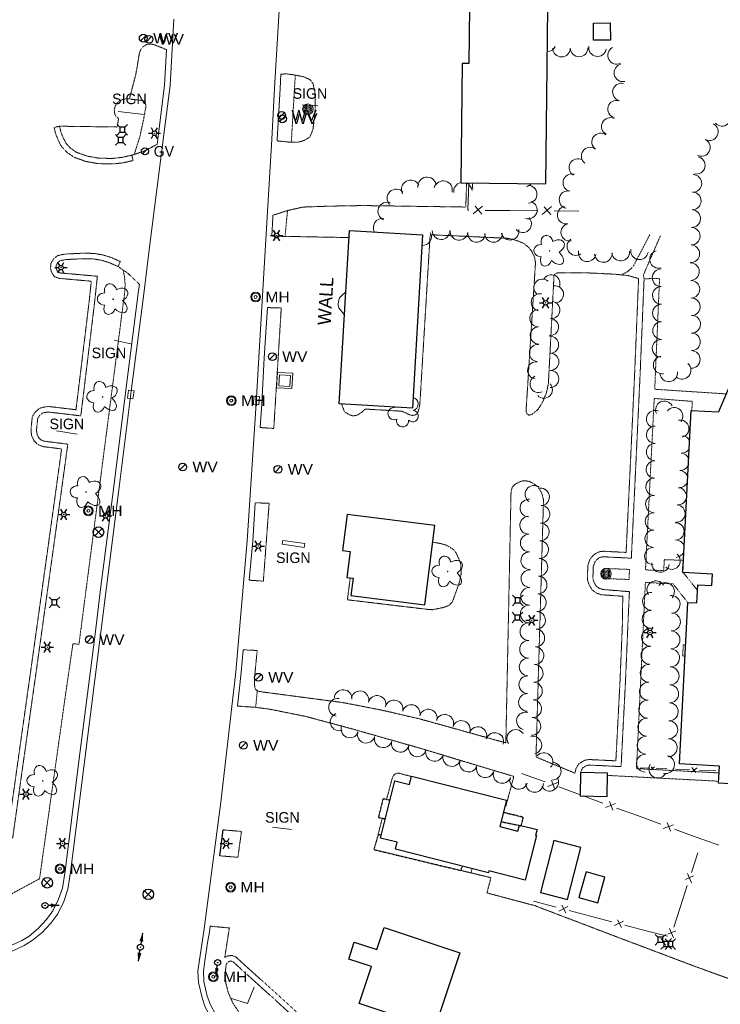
# Model space of a CAD drawing. Extents: x 386588 to 390135, y 96998 to 113606.
# Tile 24 of 92: x 387758 to 388077, y 99149 to 99596. Entities that reach past the tile are written whole.
import ezdxf
from ezdxf.enums import TextEntityAlignment as Align

# ---------------------------------------------------------------- set-up
doc = ezdxf.new("R2010")
doc.units = 0
doc.header["$MEASUREMENT"] = 0
doc.linetypes.add('Wisdot3', pattern=[0.1875, 0.125, -0.0625])
doc.linetypes.add('Wisdot5', pattern=[0.1, 0.05, -0.05])
for name, color, linetype, lineweight in [('E_BLD', 241, 'Continuous', 25), ('E_DRN', 40, 'Continuous', 15), ('E_DWY', 2, 'Wisdot3', 15), ('E_LAND_Vegetation', 3, 'Continuous', 15), ('E_LTG', 21, 'Continuous', 25), ('E_MISCPROP', 30, 'Continuous', 15), ('E_MISCPROP_HvyDash', 241, 'Wisdot3', 25), ('E_MISCPROP_Planter', 3, 'Continuous', 15), ('E_MISCPROP_Railing', 30, 'Continuous', 15), ('E_PATH_Sidewalk', 2, 'Wisdot5', 15), ('E_RDWY', 21, 'Continuous', 25), ('E_SGN', 21, 'Continuous', 15), ('E_SIG', 5, 'Continuous', 30), ('E_UTL_AG_Bold', 30, 'Continuous', 25), ('E_UTL_G', 2, 'Continuous', 25), ('E_UTL_MH', 30, 'Continuous', 15), ('E_UTL_W', 5, 'Continuous', 25), ('E_WAL', 40, 'Continuous', 25)]:
    doc.layers.add(name, color=color, linetype=linetype, lineweight=lineweight)
doc.layers.add('P2S1_Complete', color=7, linetype='Continuous', lineweight=15, transparency=0.9)
doc.styles.add('Style-dot_font5', font='dot_font5.shx')

# ---------------------------------------------------------------- blocks, each defined once
blk = doc.blocks.new('BSGN')
at = {"layer": 'E_SGN', "style": 'Style-dot_font5'}
blk.add_text('SIGN', height=12, dxfattribs=at).set_placement((0, 0), align=Align.MIDDLE_CENTER)
blk = doc.blocks.new('GV')
at = {"layer": 'E_UTL_G'}
blk.add_line((-2.8, -2.8), (2.8, 2.8), dxfattribs=at)
blk.add_circle((0, 0), 4, dxfattribs=at)
at = {"layer": 'E_UTL_G', "style": 'Style-dot_font5'}
blk.add_text('GV', height=12, dxfattribs=at).set_placement((10, 0), align=Align.MIDDLE_LEFT)
blk = doc.blocks.new('INLET')
at = {"layer": 'E_DRN', "flags": 128}
blk.add_lwpolyline([(-7.5, 10), (7.5, 10), (7.5, 0), (-7.5, 0)], close=True, dxfattribs=at)
blk = doc.blocks.new('LPOL')
at = {"layer": 'E_LTG'}
for p, q in [((-4, 0), (-1.5, 0)), ((-0.75, 1.3), (-2, 3.46)), ((0.75, 1.3), (2, 3.46)), ((1.5, 0), (4, 0)), ((-2, -3.46), (-0.75, -1.3)), ((2, -3.46), (0.75, -1.3))]:
    blk.add_line(p, q, dxfattribs=at)
for radius in [1.5, 1.5, 1.5, 0.125]:
    blk.add_circle((0, 0), radius, dxfattribs=at)
blk = doc.blocks.new('MH')
at = {"layer": 'E_UTL_MH'}
for radius in [5, 4, 1.5]:
    blk.add_circle((0, 0), radius, dxfattribs=at)
at = {"layer": 'E_UTL_MH', "style": 'Style-dot_font5', "width": 1.111111}
blk.add_text('MH', height=10.8, dxfattribs=at).set_placement((10, 0), align=Align.MIDDLE_LEFT)
blk = doc.blocks.new('PBX')
at = {"layer": 'E_SIG'}
for p, q in [((4.9, 5.1), (-5.1, -5.1)), ((-5.1, 5), (5, -5.2))]:
    blk.add_line(p, q, dxfattribs=at)
blk.add_circle((0, 0), 7.21, dxfattribs=at)
blk = doc.blocks.new('PED')
at = {"layer": 'E_UTL_AG_Bold'}
for p, q in [((-2.5, 2.5), (-5.33, 5.33)), ((2.5, 2.5), (5.33, 5.33)), ((-2.5, -2.5), (-5.33, -5.33)), ((2.5, -2.5), (5.33, -5.33))]:
    blk.add_line(p, q, dxfattribs=at)
at = {"layer": 'E_UTL_AG_Bold', "flags": 128}
blk.add_lwpolyline([(-2.5, -2.5), (2.5, -2.5), (2.5, 2.5), (-2.5, 2.5)], close=True, dxfattribs=at)
blk = doc.blocks.new('POLE')
at = {"layer": 'E_MISCPROP'}
for radius in [4.46, 3.35, 2.23, 1.12]:
    blk.add_circle((0, 0), radius, dxfattribs=at)
blk = doc.blocks.new('SIGN')
at = {"layer": 'E_SGN', "lineweight": 13, "style": 'Style-dot_font5'}
blk.add_text('SIGN', height=12, dxfattribs=at).set_placement((0, 0), align=Align.MIDDLE_CENTER)
blk = doc.blocks.new('DTRE')
at = {"layer": 'E_LAND_Vegetation'}
blk.add_circle((-0.18, 0), 0.183, dxfattribs=at)
for centre, major_axis, ratio in [((-1.87, 5.32), (1.36, -4.98), 0.782863), ((4.06, 2.74), (-5.27, -2.93), 0.691916), ((-5.87, 0.15), (4.93, -0.12), 0.832022), ((-2.49, -5.24), (1.8, 4.86), 0.716896), ((3.54, -3.71), (-5.01, 4.58), 0.560249)]:
    blk.add_ellipse(centre, major_axis=major_axis, ratio=ratio, start_param=1.570796, end_param=4.712389, dxfattribs=at)
blk = doc.blocks.new('WV')
at = {"layer": 'E_UTL_W'}
blk.add_line((-2.8, -2.8), (2.8, 2.8), dxfattribs=at)
blk.add_circle((0, 0), 4, dxfattribs=at)
at = {"layer": 'E_UTL_W', "style": 'Style-dot_font5', "width": 1.111111}
blk.add_text('WV', height=10.8, dxfattribs=at).set_placement((10, 0), align=Align.MIDDLE_LEFT)

msp = doc.modelspace()

# ---------------------------------------------------------------- linework, layer by layer
at = {"layer": 'E_BLD'}
for p, q in [((387962.72, 99602.24), (387962.41, 99576.58)), ((387997.41, 99521.85), (387998.36, 99601.81)), ((388019.02, 99594.95), (388026.66, 99595.01)), ((388019.08, 99587.16), (388019.02, 99594.95)), ((388019.02, 99594.95), (388019.02, 99594.95)), ((388026.66, 99595.01), (388026.72, 99587.21)), ((388026.72, 99587.21), (388019.08, 99587.16)), ((388026.72, 99587.21), (388026.72, 99587.21)), ((387959.34, 99576.61), (387958.7, 99522.31)), ((387962.41, 99576.58), (387959.34, 99576.61)), ((387959.34, 99576.61), (387959.34, 99576.61)), ((387962.41, 99576.58), (387962.41, 99576.58)), ((387958.7, 99522.31), (387997.41, 99521.85)), ((387997.41, 99521.85), (387997.41, 99521.85)), ((387903.51, 99422.02), (387908.14, 99500.69)), ((387908.14, 99500.69), (387908.14, 99500.69)), ((387908.14, 99500.69), (387941.37, 99498.73)), ((387941.37, 99498.73), (387936.74, 99420.06)), ((387941.37, 99498.73), (387941.37, 99498.73)), ((388087.81, 99446.35), (388075.81, 99418.34)), ((387936.74, 99420.06), (387903.51, 99422.02)), ((387936.74, 99420.06), (387936.74, 99420.06)), ((388059.6, 99345.36), (388063.45, 99418.98)), ((388063.45, 99418.98), (388063.45, 99418.98)), ((388063.45, 99418.98), (388075.81, 99418.34)), ((387907.09, 99371.74), (387905.01, 99355.34)), ((387946.97, 99366.69), (387907.09, 99371.74)), ((387907.09, 99371.74), (387907.09, 99371.74)), ((387942.41, 99330.71), (387946.97, 99366.69)), ((387946.97, 99366.69), (387946.97, 99366.69)), ((387905.01, 99355.34), (387908.45, 99354.9)), ((387908.45, 99354.9), (387906.96, 99343.16)), ((387908.45, 99354.9), (387908.45, 99354.9)), ((387906.96, 99343.16), (387909.83, 99342.8)), ((387909.83, 99342.8), (387908.84, 99334.96)), ((387909.83, 99342.8), (387909.83, 99342.8)), ((388073.1, 99344.66), (388059.6, 99345.36)), ((388072.83, 99339.39), (388073.1, 99344.66)), ((388073.1, 99344.66), (388073.1, 99344.66)), ((388066.05, 99331.53), (388066.48, 99339.72)), ((388066.48, 99339.72), (388072.83, 99339.39)), ((388072.83, 99339.39), (388072.83, 99339.39)), ((387908.84, 99334.96), (387942.41, 99330.71)), ((387942.41, 99330.71), (387942.41, 99330.71)), ((388058.1, 99258.39), (388061.94, 99331.75)), ((388061.94, 99331.75), (388061.94, 99331.75)), ((388061.94, 99331.75), (388066.05, 99331.53)), ((388066.05, 99331.53), (388066.05, 99331.53)), ((388076.28, 99257.44), (388058.1, 99258.39)), ((388058.1, 99258.39), (388058.1, 99258.39)), ((388075.83, 99249.68), (388076.28, 99257.44)), ((388076.28, 99257.44), (388076.28, 99257.44)), ((387935.45, 99249.03), (387936.41, 99252.82)), ((387936.41, 99252.82), (387979.58, 99241.88)), ((388013.22, 99254.48), (388012.98, 99243.95)), ((388025.48, 99254.2), (388013.22, 99254.48)), ((388013.22, 99254.48), (388013.22, 99254.48)), ((388025.24, 99243.66), (388025.48, 99254.2)), ((388025.48, 99254.2), (388025.48, 99254.2)), ((387922.25, 99224.71), (387928.84, 99250.71)), ((387928.84, 99250.71), (387935.45, 99249.03)), ((387935.45, 99249.03), (387935.45, 99249.03)), ((388103.35, 99248.24), (388075.83, 99249.68)), ((388075.83, 99249.68), (388075.83, 99249.68)), ((388012.98, 99243.95), (388025.24, 99243.66)), ((387979.58, 99241.88), (387976.55, 99229.94)), ((387979.58, 99241.88), (387979.58, 99241.88)), ((387984.67, 99227.89), (387985.36, 99230.63)), ((387985.36, 99230.63), (387993.39, 99228.6)), ((387976.55, 99229.94), (387984.67, 99227.89)), ((387984.67, 99227.89), (387984.67, 99227.89)), ((387993.11, 99225.84), (387987.99, 99205.63)), ((387993.39, 99228.6), (387992.71, 99225.94)), ((387992.71, 99225.94), (387992.71, 99225.94)), ((387992.71, 99225.94), (387993.11, 99225.84)), ((387993.11, 99225.84), (387993.11, 99225.84)), ((387929.82, 99222.79), (387922.25, 99224.71)), ((387922.25, 99224.71), (387922.25, 99224.71)), ((387929.04, 99219.7), (387929.82, 99222.79)), ((387929.82, 99222.79), (387929.82, 99222.79)), ((388001.07, 99223.57), (387995.04, 99199.99)), ((388001.07, 99223.57), (388001.07, 99223.57)), ((388013.3, 99220.44), (388001.07, 99223.57)), ((387971.36, 99208.98), (387929.04, 99219.7)), ((388007.28, 99196.87), (388013.3, 99220.44)), ((387971.57, 99209.79), (387971.36, 99208.98)), ((387971.36, 99208.98), (387971.36, 99208.98)), ((387987.99, 99205.63), (387971.57, 99209.79)), ((387971.57, 99209.79), (387971.57, 99209.79)), ((388015.71, 99209.37), (388012.4, 99197.73)), ((388015.71, 99209.37), (388015.71, 99209.37)), ((388024.27, 99206.94), (388015.71, 99209.37)), ((388020.96, 99195.3), (388024.27, 99206.94)), ((388024.27, 99206.94), (388024.27, 99206.94)), ((387995.04, 99199.99), (387995.04, 99199.99)), ((387995.04, 99199.99), (388007.28, 99196.87)), ((388012.4, 99197.73), (388012.4, 99197.73)), ((388012.4, 99197.73), (388020.96, 99195.3)), ((387920.58, 99174.06), (387923.93, 99184.12)), ((387923.93, 99184.12), (387958.31, 99172.67)), ((387907.81, 99169.77), (387910.37, 99177.46)), ((387910.37, 99177.46), (387910.37, 99177.46)), ((387910.37, 99177.46), (387920.58, 99174.06)), ((387920.58, 99174.06), (387920.58, 99174.06)), ((387958.31, 99172.67), (387946.84, 99138.22)), ((387958.31, 99172.67), (387958.31, 99172.67)), ((387918.15, 99166.32), (387907.81, 99169.77)), ((387912.59, 99149.63), (387918.15, 99166.32)), ((387918.15, 99166.32), (387918.15, 99166.32)), ((387946.84, 99138.22), (387912.59, 99149.63))]:
    msp.add_line(p, q, dxfattribs=at)
at = {"layer": 'E_DWY'}
for p, q in [((388022.56, 99335.27), (388032.33, 99334.56)), ((388032.33, 99334.56), (388032.26, 99323.32))]:
    msp.add_line(p, q, dxfattribs=at)
at = {"layer": 'E_DWY', "flags": 128}
for points in [[(387811.54, 99574.19), (387812.68, 99581.19), (387813.4, 99583.04), (387814.36, 99584.13), (387815.43, 99584.92), (387816.53, 99585.31), (387818, 99585.44), (387819.39, 99585.11), (387825.09, 99582.86)], [(387776.42, 99548.09), (387802.65, 99547.73), (387803.24, 99551.62), (387802.12, 99552.49), (387801.64, 99553.46), (387801.26, 99554.82), (387801.41, 99556.19), (387801.87, 99557.54), (387802.64, 99558.74), (387803.62, 99559.52), (387805.01, 99560.16), (387806.3, 99560.49), (387808.17, 99560.51), (387811.05, 99571.5), (387811.54, 99574.19)], [(387877.04, 99571.71), (387879.35, 99571.89), (387882.73, 99571.45), (387887.47, 99570.53), (387890.35, 99569.17), (387891.58, 99567.53), (387892.37, 99564.17), (387892.66, 99557.2), (387892.24, 99551.85), (387891.53, 99546.4), (387890.19, 99543.23), (387887.63, 99541.64), (387885.14, 99540.92), (387881.8, 99540.78), (387875.32, 99541.41)], [(387809.29, 99534.94), (387809.84, 99532.5), (387805.15, 99531.43), (387800.15, 99530.92), (387793.57, 99531.15), (387788.41, 99532.09), (387783.04, 99533.96), (387779.77, 99536.25), (387777.34, 99538.79), (387775.86, 99541.65), (387774.64, 99544.68), (387773.99, 99547.53), (387776.42, 99548.09)], [(387809.29, 99534.94), (387804.74, 99533.9), (387800.06, 99533.42), (387793.84, 99533.65), (387789.05, 99534.51), (387784.19, 99536.2), (387781.4, 99538.15), (387779.39, 99540.26), (387778.14, 99542.69), (387777.04, 99545.43), (387776.42, 99548.09)], [(387809.29, 99534.94), (387814.5, 99536.62), (387820.75, 99539.83)], [(387873.39, 99507.62), (387879.53, 99509.64), (387886.89, 99511.35), (387899.09, 99511.79), (387914.43, 99512.05), (387961.02, 99511.37), (387961.42, 99522.28)], [(387944.83, 99498.8), (387940.17, 99422), (387939.8, 99419.84), (387939.24, 99418.15), (387938.83, 99417.4), (387938.08, 99416.95), (387936.77, 99416.68), (387935.07, 99417.17), (387933.6, 99417.91), (387931.96, 99418.64), (387915.29, 99419.6), (387913.76, 99418.14), (387911.82, 99416.87), (387909.89, 99416.47), (387908.11, 99417.03), (387905.95, 99418.35), (387904.87, 99421.01), (387904.69, 99421.95)], [(388039.55, 99478.91), (388034.79, 99480.25), (388028.84, 99480.86), (388015.18, 99481.52), (388002.53, 99481.41), (388001.83, 99481.27), (388001.12, 99480.34), (387998.56, 99431.05), (387997.65, 99426.97), (387995.88, 99422.65), (387993.87, 99419.49), (387991.81, 99417.75), (387990.77, 99417.03), (387989.68, 99416.86), (387988.85, 99417.42), (387988.45, 99418.41), (387988.52, 99420.46), (387992.7, 99486.09), (387992.25, 99488.65), (387990.82, 99491.59), (387989.17, 99493.42), (387987.24, 99494.91), (387984.55, 99496.02), (387982.37, 99496.71), (387979.41, 99497.25), (387976.66, 99497.33), (387944.83, 99498.8)], [(387872.82, 99498.15), (387907.95, 99497.51)], [(387514.53, 99225.91), (387512.15, 99226.68), (387514.21, 99233.06), (387521.21, 99248.12), (387523.83, 99249.59), (387526.1, 99248.76), (387527.31, 99247.36), (387527.7, 99245.77), (387526.05, 99232.88), (387553.09, 99229.09), (387587.79, 99224.31), (387622.72, 99219.37), (387662.59, 99213.92), (387708.8, 99207.45), (387709.79, 99213.5), (387711.29, 99218.97), (387713.35, 99222.37), (387716.13, 99224.57), (387719.56, 99226.24), (387730.27, 99228.81), (387735.15, 99229.64), (387738.42, 99229.47), (387753.02, 99227.64), (387757.36, 99258.54), (387763.56, 99302.36), (387770.21, 99349.84), (387774.98, 99384.14), (387777.35, 99401.49), (387768.74, 99402.58), (387766.58, 99403.48), (387764.75, 99405.28), (387763.7, 99407.68), (387763.45, 99409.92), (387763.55, 99411.33), (387764.05, 99416.08), (387765.36, 99418.24), (387767.52, 99420.05), (387769.98, 99420.65), (387771.78, 99420.74), (387783.9, 99419.29), (387786.99, 99444.62), (387789.88, 99468.53), (387790.86, 99477.67), (387776.19, 99478.98), (387774.05, 99479.8), (387772.71, 99481.92), (387772.32, 99483.78), (387772.54, 99485.85), (387773.71, 99487.83), (387775.57, 99489.29), (387777.24, 99489.7), (387778.85, 99489.99), (387787.23, 99490.42), (387792.11, 99490.31), (387796.27, 99489.57), (387800.11, 99488.38), (387804.02, 99486.62), (387802.99, 99484.34)], [(387514.53, 99225.91), (387516.54, 99232.15), (387523.13, 99246.33), (387524.05, 99246.85), (387524.64, 99246.63), (387525.02, 99246.19), (387525.16, 99245.63), (387523.26, 99230.75), (387552.75, 99226.62), (387587.45, 99221.83), (387622.38, 99216.89), (387662.25, 99211.44), (387710.88, 99204.64), (387712.24, 99212.96), (387713.61, 99217.97), (387715.26, 99220.69), (387717.47, 99222.45), (387720.41, 99223.87), (387730.78, 99226.36), (387735.3, 99227.13), (387738.2, 99226.98), (387755.15, 99224.86), (387759.83, 99258.19), (387766.04, 99302.01), (387772.68, 99349.5), (387777.46, 99383.8), (387780.17, 99403.65), (387769.39, 99405.02), (387767.99, 99405.6), (387766.84, 99406.73), (387766.14, 99408.33), (387765.96, 99409.98), (387766.04, 99411.12), (387766.48, 99415.26), (387767.28, 99416.6), (387768.67, 99417.76), (387770.34, 99418.16), (387771.69, 99418.23), (387786.08, 99416.51), (387789.48, 99444.32), (387792.37, 99468.24), (387793.62, 99479.93), (387776.76, 99481.44), (387775.72, 99481.84), (387775.06, 99482.88), (387774.85, 99483.91), (387774.97, 99485.05), (387775.62, 99486.16), (387776.69, 99486.99), (387777.76, 99487.25), (387779.13, 99487.5), (387787.27, 99487.92), (387791.86, 99487.82), (387795.68, 99487.14), (387799.22, 99486.03), (387802.99, 99484.34)], [(387802.99, 99484.34), (387807.32, 99481.4), (387812.71, 99476.3)], [(388022.56, 99335.27), (388020.34, 99336.03), (388018.41, 99337.48), (388017.06, 99339.8), (388016.41, 99341.69), (388016.29, 99343.19), (388016.51, 99348.6), (388017.34, 99351.11), (388018.58, 99352.8), (388020, 99353.97), (388021.78, 99354.8), (388023.34, 99355.01), (388033.87, 99354.49), (388035.77, 99393.67), (388037.75, 99435.73), (388039.55, 99478.91)], [(388023.37, 99337.64), (388021.53, 99338.27), (388020.31, 99339.17), (388019.34, 99340.84), (388018.88, 99342.2), (388018.79, 99343.24), (388018.99, 99348.15), (388019.59, 99349.95), (388020.41, 99351.07), (388021.35, 99351.84), (388022.49, 99352.38), (388023.44, 99352.5), (388036.25, 99351.87), (388038.26, 99393.55), (388040.25, 99435.61), (388042.05, 99478.8)], [(387870.85, 99465.69), (387877.17, 99465.56), (387873.78, 99410.8), (387867.58, 99411.21)], [(387859.9, 99310.24), (387866.23, 99309.94), (387865.01, 99297.26), (387864.98, 99294.64), (387865.24, 99292.82), (387865.7, 99292.02), (387867.1, 99291.3), (387905.32, 99286.25), (387923.08, 99282.79), (387940.61, 99278.72), (387979.23, 99267.97), (387981.59, 99382.03), (387982.11, 99384.01), (387983.35, 99385.48), (387985.86, 99386.71), (387987.42, 99387.07), (387989.72, 99386.8), (387991.73, 99385.84), (387993.91, 99384.2), (387995.63, 99381.28), (387996.34, 99378.27), (387992.93, 99261.54), (388010.61, 99254.22)], [(387865.34, 99377.04), (387871.67, 99376.8), (387869.04, 99341.42), (387862.65, 99341.87)], [(387908.52, 99342.97), (387907.24, 99332.96), (387944.05, 99328.57), (387945.89, 99328.46), (387950.79, 99329.44), (387953.46, 99330.41), (387954.74, 99331.78), (387955.3, 99332.92), (387958.23, 99341.25), (387958.94, 99344.85), (387958.76, 99349.03), (387958.01, 99351.24), (387956.57, 99354.39), (387955.54, 99355.66), (387954.29, 99356.56), (387953.09, 99357.33), (387951.51, 99357.95), (387949.44, 99358.56), (387946, 99359.1)], [(388034.76, 99323.21), (388035.38, 99336.66), (388023.37, 99337.64)], [(388010.61, 99254.22), (388011.08, 99256.28), (388012.23, 99258.28), (388013.84, 99259.41), (388015.3, 99260.13), (388016.96, 99260.41), (388029.22, 99259.81), (388031.09, 99295.62), (388032.26, 99323.32)], [(388013.24, 99254.48), (388013.44, 99255.36), (388014.12, 99256.55), (388015.11, 99257.25), (388016.08, 99257.72), (388017.11, 99257.9), (388031.59, 99257.19), (388033.58, 99295.5), (388034.76, 99323.21)], [(387857.26, 99284.68), (387865.55, 99284.11), (387871.93, 99283.27), (387888.26, 99279.99), (387908.39, 99274.59), (387939.5, 99265.76), (387982.86, 99252.72), (387979.25, 99239.31), (387978.95, 99239.38)], [(387925, 99242.2), (387927.44, 99251.3), (387927.86, 99252.56), (387928.52, 99253.57), (387929.19, 99253.98), (387929.91, 99254.22), (387930.65, 99254.19), (387936.38, 99252.67)], [(388013.05, 99253.67), (388013.22, 99254.41)], [(387921.19, 99226.31), (387923.08, 99233.76)], [(387849.06, 99216.68), (387857.48, 99215.99), (387859.09, 99227.75), (387850.61, 99228.47)], [(387958.78, 99210.01), (387972.46, 99206.74), (387970.64, 99199.82), (387992.36, 99194.03), (388033.11, 99178.52), (388065.91, 99166.15), (388104.3, 99152.31)], [(387851.48, 99170.44), (387853.59, 99183.88), (387844.87, 99184.71)], [(387894.82, 99136.11), (387887.9, 99142.29), (387874.58, 99154.47), (387862.05, 99165.69), (387856.6, 99170.71), (387854.86, 99171.37), (387852.78, 99171.19), (387851.48, 99170.44)], [(387893.16, 99134.25), (387886.23, 99140.44), (387872.9, 99152.62), (387860.37, 99163.84), (387855.26, 99168.54), (387854.5, 99168.83), (387853.55, 99168.75), (387852.91, 99168.38), (387852.24, 99167.55), (387851.97, 99166.12), (387851.74, 99162.8), (387852.05, 99158.66), (387853.1, 99154.52), (387855.2, 99149.76), (387858.14, 99145.29), (387860.76, 99141.96), (387863.92, 99138.99), (387867.23, 99136.6), (387873.3, 99133.39), (387879.62, 99130.91), (387883.98, 99129.5)]]:
    msp.add_lwpolyline(points, dxfattribs=at)
at = {"layer": 'E_LAND_Vegetation'}
for centre, radius, start, end in [((387998.11, 99586.02), 4, 270.2266, 334.076), ((388004.53, 99583.55), 4, 180.8193, 0.804), ((388012.53, 99583.66), 4, 180.8193, 0.804), ((388020.88, 99583.78), 4, 170.047, 350.0317), ((388029.52, 99580.32), 4, 117.9883, 297.973), ((388032.42, 99572.35), 4, 102.6105, 282.5952), ((388031.74, 99563.61), 4, 75.4059, 255.3905), ((388029.52, 99555.85), 4, 73.3911, 253.3758), ((388077.44, 99552.11), 4, 221.6642, 41.6489), ((388026.68, 99547.99), 4, 62.7879, 242.7726), ((388071.74, 99545.6), 4, 242.9816, 62.9663), ((388022.3, 99540.93), 4, 53.4265, 233.4112), ((388068.11, 99538.48), 4, 242.9816, 62.9663), ((388017.53, 99534.51), 4, 53.4265, 233.4112), ((388011.96, 99529.28), 4, 60.7104, 240.6951), ((388065.75, 99530.32), 4, 258.2654, 78.2501), ((388009.23, 99522.44), 4, 75.9057, 255.8904), ((388064.22, 99522.12), 4, 268.1511, 88.1358), ((387936, 99519.38), 4.18, 27.5736, 207.5582), ((387943.42, 99520.81), 4.18, 8.1609, 188.1456), ((387950.73, 99519.11), 4.18, 345.6109, 165.5956), ((387959.7, 99518.42), 4.18, 103.8581, 185.9459), ((387959.7, 99518.42), 4.18, 5.9612, 67.4686), ((387968.22, 99521.04), 4.18, 163.2133, 202.4611), ((387987.5, 99524.4), 4, 286.8376, 321.7548), ((387989.37, 99517.19), 4, 272.9091, 92.8938), ((387929.45, 99515.33), 4.18, 43.2734, 223.2581), ((388007.47, 99514.7), 4, 77.5135, 257.4982), ((388063.96, 99514.13), 4, 268.1511, 88.1358), ((387925.31, 99509.42), 4.18, 68.2302, 248.2149), ((387989.46, 99510.03), 4, 251.4607, 71.4454), ((388006.64, 99507.7), 4, 101.9181, 281.9028), ((388063.7, 99506.14), 4, 268.1511, 88.1358), ((387923.2, 99501.98), 4.18, 83.0203, 208.0416), ((387986.86, 99503.77), 4, 221.9071, 41.8917), ((388008.29, 99499.88), 4, 101.9181, 281.9028), ((387941.4, 99497.94), 4, 265.6511, 28.6534), ((387949.8, 99500.61), 4, 178.9118, 358.8965), ((387957.97, 99500.31), 4, 173.7543, 353.739), ((387965.92, 99499.44), 4, 173.7543, 353.739), ((387973.62, 99499.38), 4, 181.3731, 1.3577), ((387981.14, 99500.39), 4, 191.6786, 11.6633), ((388063.48, 99498.13), 4, 268.6245, 88.6091), ((388011.03, 99493.41), 4, 124.271, 304.2557), ((388063.29, 99490.14), 4, 268.6245, 88.6091), ((388016.2, 99490.58), 4, 167.9054, 347.8901), ((388023.52, 99490.26), 4, 184.0281, 4.0128), ((388031.43, 99490.88), 4, 185.5893, 5.574), ((388039.96, 99491.48), 4, 169.7188, 349.7035), ((388048.62, 99487.62), 4, 105.5104, 285.495), ((388063.11, 99482.04), 4, 271.5908, 91.5755), ((387999.93, 99476.72), 3.9, 333.3539, 153.3386), ((388049.79, 99479.23), 4, 90.4761, 270.4608), ((387995.89, 99474.77), 3.9, 49.7914, 229.7761), ((388063.33, 99474.05), 4, 271.5908, 91.5755), ((387994.68, 99468.11), 3.9, 78.7549, 258.7396), ((388001.52, 99471.74), 3.9, 277.5841, 97.5688), ((388049.86, 99471.24), 4, 90.4761, 270.4608), ((387999.93, 99464.58), 3.9, 264.8319, 84.8166), ((388049.92, 99463.24), 4, 90.4761, 270.4608), ((388063.55, 99466.06), 4, 271.5908, 91.5755), ((387994.03, 99460.83), 3.9, 91.0122, 270.9969), ((387999.22, 99456.82), 3.9, 264.8319, 84.8166), ((388049.99, 99455.25), 4, 90.4761, 270.4608), ((388063.69, 99458.14), 4, 269.4129, 89.3976), ((387994.17, 99453.04), 3.9, 91.0122, 270.9969), ((388063.6, 99450.15), 4, 269.4129, 89.3976), ((387999.32, 99448.8), 3.9, 271.3933, 91.378), ((388049.79, 99447.18), 4, 88.2917, 268.2764), ((387993.79, 99445.06), 3.9, 85.0845, 265.0691), ((387999.47, 99441.08), 3.9, 269.4146, 89.3993), ((388063.52, 99442.15), 4, 269.4129, 89.3976), ((387993.02, 99437.22), 3.9, 82.7014, 262.6861), ((388050.26, 99439.61), 4, 98.7885, 278.7732), ((387999.39, 99433.29), 3.9, 269.4146, 89.3993), ((388053.24, 99436.06), 4, 187.1253, 7.1099), ((388059.37, 99437.19), 4, 229.7922, 49.7769), ((387994.12, 99431), 3.9, 115.6035, 295.5882), ((387996.5, 99428.43), 3.9, 223.888, 43.8727), ((387936.47, 99421.92), 2.97, 282.0667, 79.3385), ((388051.22, 99419.3), 3.94, 26.8978, 206.8825), ((387928.44, 99417.54), 2.78, 87.3868, 295.1598), ((387930.64, 99422.44), 2.97, 219.2552, 225.6498), ((387936.86, 99416.41), 2.61, 226.772, 84.7046), ((388047.04, 99415.05), 3.94, 67.3238, 247.3085), ((388055.77, 99416.36), 3.94, 320.9166, 140.9013), ((387932.3, 99414.26), 2.78, 164.0638, 5.0749), ((388058.49, 99410.67), 3.94, 282.5113, 102.496), ((388047.08, 99407.96), 3.94, 89.5616, 269.5463), ((388059.19, 99403.52), 3.94, 26.1025, 85.5355), ((388047.02, 99400.09), 3.94, 89.5616, 269.5463), ((388059.19, 99403.52), 3.94, 265.5509, 327.9103), ((388046.92, 99392.2), 3.94, 89.009, 268.9937), ((388058.58, 99395.67), 3.94, 19.3578, 85.5355), ((388058.58, 99395.67), 3.94, 265.5509, 334.655), ((388057.97, 99387.82), 3.94, 9.6022, 85.5355), ((388046.78, 99384.32), 3.94, 89.009, 268.9937), ((388057.97, 99387.82), 3.94, 265.5509, 344.4106), ((387992, 99380.85), 4.02, 54.9838, 234.9685), ((387995.01, 99379.66), 4.02, 273.2895, 93.2741), ((388057.36, 99379.97), 3.94, 265.5509, 85.5355), ((387989.69, 99374.64), 4.02, 85.8782, 265.8628), ((388046.64, 99376.45), 3.94, 89.009, 268.9937), ((387995.19, 99371.83), 4.02, 267.8391, 87.8237), ((388056.74, 99372.12), 3.94, 265.5509, 85.5355), ((387989.6, 99366.82), 4.02, 91.7483, 271.733), ((388046.51, 99368.58), 3.94, 89.009, 268.9937), ((387994.89, 99363.8), 4.02, 267.8391, 87.8237), ((388046.37, 99360.71), 3.94, 89.009, 268.9937), ((388056.3, 99364.06), 3.94, 271.3241, 91.3088), ((387989.85, 99358.79), 4.02, 91.7483, 271.733), ((388056.48, 99356.19), 3.94, 18.0047, 91.3088), ((387994.58, 99355.78), 4.02, 267.5118, 87.4965), ((388046.23, 99352.83), 3.94, 89.009, 268.9937), ((387990.09, 99350.75), 4.02, 91.7483, 271.733), ((387994.23, 99347.74), 4.02, 267.5118, 87.4965), ((388054.51, 99350.72), 3.94, 228.2427, 48.2274), ((388056.48, 99356.19), 3.94, 271.3241, 336.0081), ((387990.18, 99342.61), 4.02, 88.8526, 268.8373), ((388049.47, 99349.37), 3.94, 174.8683, 354.853), ((387993.88, 99339.71), 4.02, 267.5118, 87.4965), ((387990.02, 99334.57), 4.02, 88.8526, 268.8373), ((388047.44, 99337.51), 4.08, 32.0906, 212.0753), ((388051.75, 99336.69), 4.08, 317.1935, 137.1781), ((387993.53, 99331.68), 4.02, 267.5118, 87.4965), ((388045.44, 99332.26), 4.08, 88.5315, 268.5162), ((388054.3, 99330.84), 4.08, 274.7977, 94.7824), ((387989.85, 99326.54), 4.02, 88.8526, 268.8373), ((387993.18, 99323.65), 4.02, 267.5118, 87.4965), ((388045.23, 99324.09), 4.08, 88.5315, 268.5162), ((388054.49, 99322.92), 4.08, 268.5333, 88.518), ((387989.69, 99318.5), 4.02, 88.8526, 268.8373), ((387992.83, 99315.62), 4.02, 267.5118, 87.4965), ((388045.02, 99315.93), 4.08, 88.5315, 268.5162), ((388054.28, 99314.75), 4.08, 268.5333, 88.518), ((387989.53, 99310.46), 4.02, 88.8526, 268.8373), ((387992.47, 99307.59), 4.02, 267.5118, 87.4965), ((388044.74, 99307.73), 4.08, 87.5772, 267.5619), ((388054.07, 99306.59), 4.08, 268.5333, 88.518), ((387989.37, 99302.42), 4.02, 88.8526, 268.8373), ((387992.12, 99299.56), 4.02, 267.5118, 87.4965), ((388044.39, 99299.57), 4.08, 87.5772, 267.5619), ((388053.86, 99298.42), 4.08, 268.5333, 88.518), ((387989.2, 99294.39), 4.02, 88.8526, 268.8373), ((387991.77, 99291.53), 4.02, 267.5118, 87.4965), ((388044.04, 99291.41), 4.08, 87.5772, 267.5619), ((388053.65, 99290.26), 4.08, 268.5333, 88.518), ((387905.31, 99288.11), 4.02, 355.8197, 175.8044), ((387912.93, 99287.52), 4.02, 345.0655, 165.0502), ((387920.69, 99285.45), 4.02, 345.0655, 165.0502), ((387989.04, 99286.35), 4.02, 88.8526, 268.8373), ((387902.74, 99284.13), 4.02, 80.1705, 260.1552), ((387928.46, 99283.38), 4.02, 345.0655, 165.0502), ((387936.23, 99281.31), 4.02, 345.0655, 165.0502), ((387991.42, 99283.49), 4.02, 267.5118, 87.4965), ((388043.7, 99283.25), 4.08, 87.5772, 267.5619), ((388053.44, 99282.09), 4.08, 268.5333, 88.518), ((387903.46, 99277.52), 4.02, 110.5801, 290.5648), ((387943.99, 99279.23), 4.02, 345.0655, 165.0502), ((387951.46, 99276.86), 4.02, 339.6607, 159.6454), ((387988.14, 99277.88), 4.02, 74.2333, 254.218), ((387991.07, 99275.46), 4.02, 267.5118, 87.4965), ((387908.38, 99274.3), 4.02, 157.03, 337.0147), ((387958.99, 99274.06), 4.02, 339.6607, 159.6454), ((387966.53, 99271.27), 4.02, 339.6607, 159.6454), ((388043.35, 99275.08), 4.08, 87.5772, 267.5619), ((388053.23, 99273.93), 4.08, 268.5333, 88.518), ((387915.73, 99271.91), 4.02, 165.1006, 345.0853), ((387923.5, 99269.84), 4.02, 165.1006, 345.0853), ((387974.22, 99268.6), 4.02, 342.3148, 162.2995), ((387983.73, 99269.97), 4.02, 33.8631, 213.8477), ((387991.51, 99266.95), 4.02, 282.3805, 102.3652), ((388043, 99266.92), 4.08, 87.5772, 267.5619), ((387931.26, 99267.77), 4.02, 165.1006, 345.0853), ((387939.03, 99265.71), 4.02, 165.1006, 345.0853), ((388053.02, 99265.76), 4.08, 268.5333, 88.518), ((387946.8, 99263.64), 4.02, 165.1006, 345.0853), ((387954.63, 99261.31), 4.02, 161.517, 341.5017), ((387996.52, 99259.5), 4.02, 319.7988, 139.7834), ((388042.66, 99258.76), 4.08, 87.5772, 267.5619), ((388051.78, 99258.14), 4.08, 257.4346, 77.4193), ((387962.25, 99258.76), 4.02, 161.517, 341.5017), ((387969.88, 99256.21), 4.02, 161.517, 341.5017), ((388000.31, 99255.1), 4.02, 268.3285, 88.3132), ((388048.27, 99256.1), 4.08, 147.3429, 327.3276), ((387977.53, 99253.63), 4.02, 160.4143, 340.399), ((387985.11, 99250.94), 4.02, 160.4143, 340.399), ((387992.28, 99249.56), 4.02, 180.2162, 0.2009), ((387999.11, 99250.1), 4.02, 208.7583, 28.7429)]:
    msp.add_arc(centre, radius, start, end, dxfattribs=at)
at = {"layer": 'E_MISCPROP_HvyDash', "flags": 128}
for points in [[(387926.6, 99241.87), (387923.41, 99242.53), (387921.32, 99234.14), (387924.47, 99233.46)], [(387977.12, 99232.17), (387986.18, 99230.3), (387987.21, 99234.15), (387978.18, 99236.35)], [(387922.58, 99226), (387921.19, 99226.31), (387919.27, 99219.5), (387958.78, 99210.01), (387959.53, 99211.98)]]:
    msp.add_lwpolyline(points, dxfattribs=at)
at = {"layer": 'E_MISCPROP_Planter'}
for points in [[(387875.42, 99436.24), (387882.41, 99435.86), (387882.03, 99428.87), (387875.04, 99429.25)], [(387876.36, 99435.18), (387881.36, 99434.91), (387881.09, 99429.92), (387876.09, 99430.19)]]:
    msp.add_3dface(points, dxfattribs=at)
at = {"layer": 'E_MISCPROP_Railing'}
for p, q in [((387968.56, 99511.84), (387964.34, 99508.23)), ((387968.34, 99508.19), (387965.22, 99511.79)), ((387999.94, 99511.57), (387995.72, 99507.96)), ((387999.72, 99507.92), (387996.6, 99511.52)), ((388045.12, 99255.75), (388046.76, 99257.11)), ((388045.23, 99257.15), (388046.4, 99255.75)), ((388063.61, 99254.59), (388066.13, 99256.64)), ((388063.79, 99256.72), (388065.56, 99254.57)), ((388002.78, 99249.98), (387998.16, 99248.2)), ((388001.5, 99246.98), (387999.96, 99250.94)), ((388029.08, 99240.4), (388024.46, 99238.62)), ((388027.81, 99237.4), (388026.26, 99241.35)), ((388055.38, 99230.81), (388050.76, 99229.03)), ((388054.11, 99227.81), (388052.56, 99231.77)), ((388061.7, 99208.6), (388063.52, 99204.34)), ((388064.54, 99207.51), (388060.9, 99205.93)), ((388007.38, 99193.61), (388003.24, 99191.55)), ((388006.46, 99190.71), (388004.67, 99194.26)), ((388032.69, 99187.02), (388028.55, 99184.96)), ((388031.77, 99184.12), (388029.98, 99187.66)), ((388056.48, 99182.63), (388052.84, 99181.05)), ((388053.64, 99183.72), (388055.46, 99179.46))]:
    msp.add_line(p, q, dxfattribs=at)
at = {"layer": 'E_MISCPROP_Railing', "flags": 128}
for points in [[(387962.44, 99509.93), (387962.02, 99509.94), (387962.46, 99522.26)], [(387981.06, 99509.77), (387969.85, 99509.87)], [(387993.82, 99509.66), (387981.06, 99509.77)], [(388012.45, 99509.5), (388001.23, 99509.6)], [(387906.51, 99472.97), (387906.3, 99472.63), (387904.8, 99471.41), (387903.64, 99470.06), (387903.11, 99468.58), (387903.06, 99466.8), (387903.36, 99465.65), (387904.53, 99464.11), (387905.49, 99462.88), (387905.88, 99462.24)], [(387997.06, 99250.2), (387986.37, 99254.1)], [(388040.33, 99256.63), (388044.63, 99256.52)], [(388047.48, 99256.45), (388052.37, 99256.32)], [(388056.33, 99256), (388062.88, 99255.77)], [(388067.21, 99255.61), (388074.66, 99255.35)], [(388012.68, 99244.51), (388003.28, 99247.94)], [(388012.99, 99244.4), (388012.68, 99244.51)], [(388023.36, 99240.62), (388014.31, 99243.92)], [(388038.98, 99234.93), (388029.58, 99238.35)], [(388049.67, 99231.04), (388038.98, 99234.93)], [(388065.28, 99225.35), (388055.88, 99228.77)], [(388075.98, 99221.5), (388069.16, 99223.93), (388065.28, 99225.35)], [(388066.47, 99218.02), (388063.59, 99209.13)], [(388061.68, 99203.25), (388058.41, 99193.14)], [(388002.04, 99193.32), (387991.76, 99196)], [(388017.07, 99189.4), (388008.02, 99191.76)], [(388058.41, 99193.14), (388055.53, 99184.25)], [(388027.35, 99186.72), (388017.07, 99189.4)], [(388042.38, 99182.81), (388033.33, 99185.17)], [(388052.66, 99180.13), (388042.38, 99182.81)]]:
    msp.add_lwpolyline(points, dxfattribs=at)
at = {"layer": 'E_PATH_Sidewalk', "flags": 128}
for points in [[(387883.56, 99571.29), (387881.74, 99540.79)], [(387810.37, 99535.29), (387812.8, 99542.95), (387814.67, 99551.41), (387815.7, 99557.31), (387815.41, 99558.68), (387814.92, 99559.38), (387814.23, 99559.72), (387808.17, 99560.51)], [(387878.9, 99498.04), (387880.02, 99509.76)], [(388031.71, 99480.56), (388034.47, 99481.96), (388037.05, 99484.29), (388044.71, 99498.92)], [(388049.43, 99498.22), (388041.79, 99480.68), (388041.95, 99478.81), (388049.08, 99478.89), (388046.88, 99428.6), (388079.29, 99426.49)], [(387726.77, 99225.4), (387736.08, 99192.37), (387739.35, 99193.56), (387738.17, 99197.75), (387749.74, 99201.42), (387751.25, 99197.57), (387767.34, 99206.26), (387779.35, 99291.38), (387782.52, 99313.05), (387785.25, 99312.76), (387795.44, 99390.99), (387806.01, 99472.45), (387806.22, 99476.26), (387806, 99479.39), (387805.25, 99482.8)], [(388063.76, 99418.97), (388063.94, 99423.11), (388046.65, 99424.43), (388042.68, 99346.54), (388050.94, 99346.22), (388051.25, 99351.2), (388059.79, 99350.89), (388059.41, 99345.83), (388059.61, 99345.59)], [(388059.8, 99345.35), (388066.35, 99337.23)], [(388061.93, 99331.68), (388055.23, 99340.17), (388042.64, 99340.86), (388038.58, 99256.27), (388076.1, 99254.33)], [(388060.66, 99307.39), (388059.57, 99307.47), (388059.88, 99312.45), (388060.92, 99312.39)], [(387865.55, 99284.11), (387866.3, 99291.71)], [(388013.05, 99253.67), (388013.2, 99253.66)], [(388075.88, 99250.56), (388025.46, 99253.18)], [(387963.36, 99208.92), (387963.93, 99210.86)]]:
    msp.add_lwpolyline(points, dxfattribs=at)
msp.add_lwpolyline([(388023.72, 99347.21), (388035.41, 99346.76), (388035.24, 99342.19), (388023.54, 99342.63)], close=True, dxfattribs=at)
at = {"layer": 'E_RDWY', "flags": 128}
msp.add_lwpolyline([(387850.61, 99228.47), (387849.06, 99216.68)], dxfattribs=at)
at = {"layer": 'E_SGN'}
for p, q in [((387886.66, 99557.82), (387893.72, 99557.32)), ((387803.08, 99554.78), (387814.87, 99553.43)), ((387801.28, 99450.85), (387809.47, 99449.06)), ((387775.1, 99409.68), (387784.42, 99408.26)), ((387873.16, 99229.73), (387881.87, 99228.58)), ((387864.91, 99157.02), (387861.76, 99149.63)), ((387861.76, 99149.63), (387854.14, 99152.06))]:
    msp.add_line(p, q, dxfattribs=at)
at = {"layer": 'E_SGN', "flags": 128}
for points in [[(387877.61, 99358.25), (387877.84, 99359.88)], [(387877.84, 99359.88), (387887.88, 99358.51)], [(387887.54, 99356.74), (387877.61, 99358.25)], [(387887.88, 99358.51), (387887.54, 99356.74)]]:
    msp.add_lwpolyline(points, dxfattribs=at)
at = {"layer": 'E_SIG'}
for p, q in [((387776.22, 99194.1), (387771.21, 99194.1)), ((387814.1, 99181.5), (387813.37, 99176.55)), ((387812.34, 99168.83), (387812.98, 99173.79)), ((387847.55, 99161.84), (387848.11, 99166.81))]:
    msp.add_line(p, q, dxfattribs=at)
at = {"layer": 'E_SIG', "flags": 128}
for points in [[(387772.56, 99193.53), (387773.48, 99194.1), (387772.56, 99194.67)], [(387814.13, 99177.8), (387813.7, 99178.79), (387813, 99177.97)], [(387812.24, 99172.53), (387812.69, 99171.55), (387813.37, 99172.38)], [(387847.39, 99165.54), (387847.86, 99164.56), (387848.53, 99165.41)]]:
    msp.add_lwpolyline(points, dxfattribs=at)
at = {"layer": 'E_SIG'}
for centre, radius in [((387769.82, 99194.1), 1.37), ((387769.82, 99194.1), 0.105), ((387813.16, 99175.17), 1.37), ((387813.16, 99175.17), 0.105), ((387848.27, 99168.2), 1.37), ((387848.27, 99168.2), 0.105)]:
    msp.add_circle(centre, radius, dxfattribs=at)
at = {"layer": 'E_SIG', "extrusion": (0, 0, -1)}
for centre, start, end in [((-387776.22, 99206.09), 270, 287.7623), ((-387802.25, 99183.27), 188.4691, 206.2314), ((-387824.22, 99167.28), 7.4148, 25.1771), ((-387859.46, 99160.49), 6.4646, 24.2269)]:
    msp.add_arc(centre, 11.99, start, end, dxfattribs=at)
at = {"layer": 'E_SIG'}
for centre, start, end in [((387776.22, 99182.12), 90, 107.7623), ((387825.96, 99179.74), 171.5309, 189.2932), ((387800.45, 99170.38), 352.5852, 10.3475), ((387835.64, 99163.19), 353.5354, 11.2977)]:
    msp.add_arc(centre, 11.99, start, end, dxfattribs=at)
at = {"layer": 'P2S1_Complete', "flags": 128}
for points in [[(387876.56, 99606), (387874.16, 99565.33), (387872.86, 99542.19), (387870.84, 99506.81), (387866.97, 99442.96), (387865.79, 99422.07), (387861.7, 99359.8), (387856.52, 99300.18), (387849.73, 99240.99), (387842.06, 99182.5), (387841.4, 99178.37), (387840.01, 99169.35), (387839.33, 99164.3), (387839.52, 99159.19), (387841.17, 99152.18), (387842.66, 99147.95), (387845.16, 99143.4), (387848.47, 99138.9), (387851.61, 99135.35), (387856.61, 99131.07), (387860.68, 99128.68), (387865.08, 99126.66), (387872.51, 99123.99)], [(387754.26, 99173.08), (387760.4, 99175.96), (387764.04, 99178.15), (387768.48, 99181.82), (387772.5, 99186.13), (387775.58, 99190.38), (387778.32, 99195.96), (387780.15, 99201.44), (387781.43, 99209.3), (387787.42, 99256.95), (387795.11, 99316.98), (387797.71, 99338.65), (387803.39, 99382.94), (387808.99, 99427.8), (387814.69, 99471.89), (387817.4, 99494.31), (387823.84, 99544.27), (387826.62, 99566.56), (387828.43, 99596.77)], [(387754.26, 99173.08), (387760.4, 99175.96), (387764.04, 99178.15), (387768.48, 99181.82), (387772.5, 99186.13), (387775.58, 99190.38), (387778.32, 99195.96), (387780.15, 99201.44), (387781.43, 99209.3), (387787.42, 99256.95), (387795.11, 99316.98), (387797.71, 99338.65), (387803.39, 99382.94), (387808.99, 99427.8), (387814.69, 99471.89), (387817.4, 99494.31), (387823.84, 99544.27), (387826.62, 99566.56), (387828.43, 99596.77)], [(387820.75, 99539.83), (387821.36, 99544.58), (387824.13, 99566.79), (387825.09, 99582.86)], [(387877.04, 99571.71), (387876.65, 99565.19), (387875.36, 99542.05), (387875.32, 99541.41)], [(387873.39, 99507.62), (387873.34, 99506.67), (387872.82, 99498.15)], [(387753.42, 99175.45), (387759.22, 99178.17), (387762.59, 99180.2), (387766.76, 99183.65), (387770.57, 99187.72), (387773.43, 99191.68), (387776.01, 99196.92), (387777.72, 99202.04), (387778.96, 99209.66), (387784.94, 99257.26), (387792.63, 99317.28), (387795.23, 99338.96), (387800.91, 99383.26), (387806.51, 99428.12), (387812.21, 99472.2), (387812.71, 99476.3)], [(387870.85, 99465.69), (387869.46, 99442.81), (387868.28, 99421.91), (387867.58, 99411.21)], [(387865.34, 99377.04), (387864.19, 99359.61), (387862.65, 99341.87)], [(387859.9, 99310.24), (387859.01, 99299.93), (387857.26, 99284.68)], [(387844.87, 99184.71), (387844.53, 99182.15), (387843.87, 99177.98), (387842.48, 99169), (387841.84, 99164.18), (387842.01, 99159.52), (387843.57, 99152.88), (387844.95, 99148.97), (387847.27, 99144.75), (387850.42, 99140.47), (387853.37, 99137.14), (387858.07, 99133.12), (387861.84, 99130.9), (387866.02, 99128.98), (387873.35, 99126.34)]]:
    msp.add_lwpolyline(points, dxfattribs=at)

# ---------------------------------------------------------------- block references
at = {"layer": 'E_DRN', "xscale": 0.25, "yscale": 0.25, "zscale": 0.25}
for p, rotation in [((387807.55, 99426.39), 262.598925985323), ((387867.12, 99423.43), 86.5604412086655)]:
    msp.add_blockref('INLET', p, dxfattribs=dict(at, rotation=rotation))
at = {"layer": 'E_LAND_Vegetation', "xscale": 0.6769248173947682, "yscale": 0.6769248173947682, "zscale": 0.6769248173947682}
for p in [(387999.27, 99491.46), (387800.91, 99469.49), (387796.11, 99425.12), (387788.6, 99381.9), (387952.93, 99345.78), (387768.94, 99250.69)]:
    msp.add_blockref('DTRE', p, dxfattribs=at)
at = {"layer": 'E_LTG', "xscale": 0.692840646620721, "yscale": 0.692840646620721, "zscale": 0.692840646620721}
for p in [(387819.55, 99544.9), (387875.1, 99498.4), (387777.05, 99483.85), (387997.31, 99467.85), (387778.38, 99371.71), (387797.4, 99371.06), (387866.73, 99357.37), (387991.03, 99323.65), (388044.72, 99318.09), (387770.89, 99311.44), (387761.18, 99244.66), (387777.77, 99222.3), (387852.19, 99222.31)]:
    msp.add_blockref('LPOL', p, dxfattribs=at)
at = {"layer": 'E_MISCPROP', "xscale": 0.5377037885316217, "yscale": 0.5377037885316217, "zscale": 0.5377037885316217}
for p in [(387889.3, 99555.81), (388024.72, 99344.75)]:
    msp.add_blockref('POLE', p, dxfattribs=at)
at = {"layer": 'E_SGN', "xscale": 0.3999999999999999, "yscale": 0.3999999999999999, "zscale": 0.3999999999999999}
for name, p in [('SIGN', (387808.17, 99560.51)), ('SIGN', (387890.21, 99562.95)), ('SIGN', (387798.87, 99445.11)), ('SIGN', (387779.74, 99412.87)), ('BSGN', (387882.67, 99352.07)), ('SIGN', (387877.7, 99234.13))]:
    msp.add_blockref(name, p, dxfattribs=at)
at = {"layer": 'E_SIG', "xscale": 0.3326853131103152, "yscale": 0.3326853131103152, "zscale": 0.3326853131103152}
for p in [(387794.1, 99363.68), (387770.85, 99204.44), (387816.78, 99199.17)]:
    msp.add_blockref('PBX', p, dxfattribs=at)
at = {"layer": 'E_UTL_AG_Bold', "xscale": 0.4503659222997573, "yscale": 0.4503659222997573, "zscale": 0.4503659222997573}
for p in [(387804.95, 99546.49), (387804.22, 99541.86), (387774.11, 99331.77), (387984.66, 99332.68), (387984.5, 99324.92), (388049.49, 99178.52), (388052.12, 99176.63), (388053.95, 99176.57)]:
    msp.add_blockref('PED', p, dxfattribs=at)
at = {"layer": 'E_UTL_G', "xscale": 0.3999999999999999, "yscale": 0.3999999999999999, "zscale": 0.3999999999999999}
msp.add_blockref('GV', (387815.21, 99536.69), dxfattribs=at)
at = {"layer": 'E_UTL_MH', "xscale": 0.4444444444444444, "yscale": 0.4444444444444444, "zscale": 0.4444444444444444}
for p in [(387865.51, 99470.51), (387854.47, 99423.45), (387789.53, 99373.37), (387776.67, 99210.74), (387854.14, 99202.41), (387846.27, 99161.71)]:
    msp.add_blockref('MH', p, dxfattribs=at)
at = {"layer": 'E_UTL_W', "xscale": 0.4444444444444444, "yscale": 0.4444444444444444, "zscale": 0.4444444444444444}
for p in [(387814.47, 99588.1), (387817.03, 99587.56), (387877.36, 99553), (387877.72, 99551.47), (387873.15, 99443.43), (387832.38, 99393.26), (387875.66, 99392.21), (387790.07, 99314.88), (387866.8, 99297.78), (387859.96, 99266.83)]:
    msp.add_blockref('WV', p, dxfattribs=at)

# ---------------------------------------------------------------- texts
at = {"layer": 'E_WAL', "style": 'Style-dot_font5'}
msp.add_text('WALL', height=6, rotation=86.6655, dxfattribs=at).set_placement((387897.3, 99468.63), align=Align.MIDDLE_CENTER)

doc.saveas('drawing.dxf')
